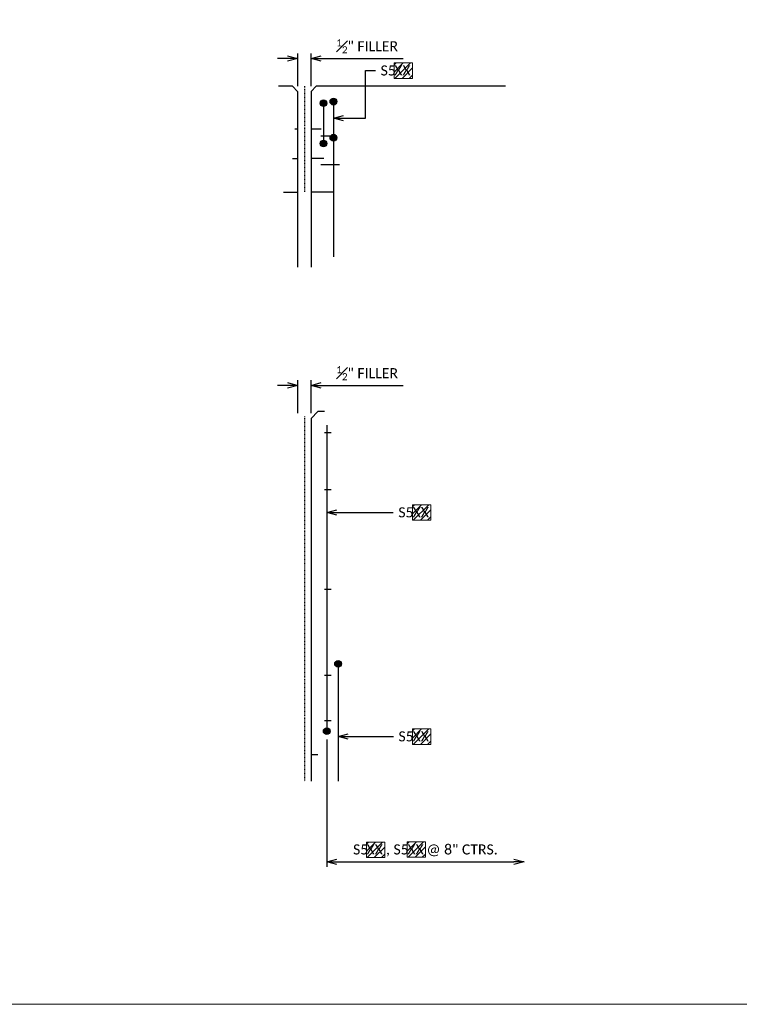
# Model space of a CAD drawing. Extents: x 571 to 2421, y -479 to 489.
# Tile 2 of 9: x 694 to 801, y -477 to -330. Entities that reach past the tile are written whole.
import ezdxf
from ezdxf import colors
from ezdxf.entities.mleader import LeaderData, LeaderLine
from ezdxf.enums import TextEntityAlignment as Align
from ezdxf.math import Vec2, Vec3

# ---------------------------------------------------------------- set-up
doc = ezdxf.new("R2010")
doc.units = 0
doc.header["$MEASUREMENT"] = 0
doc.linetypes.add('Wisdot2', pattern=[0.125, 0.0625, -0.0625])
doc.layers.add('B_ANNO_DESIGN_NOTES', color=1, linetype='Continuous', lineweight=18, true_color=0xff0000)
for name, color, linetype, lineweight in [('B_ANNO_DIM', 7, 'Continuous', 18), ('B_ANNO_TEXT', 7, 'Continuous', 18), ('B_REBAR', 5, 'Continuous', 25)]:
    doc.layers.add(name, color=color, linetype=linetype, lineweight=lineweight)
doc.layers.add('B_ANNO_NOPLOT', color=47, linetype='Continuous', lineweight=18, plot=False)
doc.layers.add('B_CONC', color=7, linetype='Continuous')
doc.layers.add('B_CONC_FILR', color=7, linetype='Continuous')
doc.styles.add('Annotative', font='calibri.ttf', dxfattribs={"height": 0.0625})
doc.styles.get("Standard").update_dxf_attribs({"font": 'calibri.ttf'})
doc.dimstyles.get("Standard").update_dxf_attribs({"dimtxt": 0.0625, "dimasz": 0.0625, "dimexe": 0.03125, "dimexo": 0.03125, "dimgap": 0.03125, "dimtad": 1, "dimdec": 3, "dimzin": 3, "dimdsep": 46, "dimlunit": 4, "dimtxsty": 'Standard', "dimblk": 'OPEN30', "dimcen": 0.03125, "dimaunit": 1, "dimadec": 0, "dimazin": 3, "dimtfac": 0.75, "dimtdec": 3, "dimtofl": 0, "dimtmove": 0, "dimatfit": 3, "dimldrblk": 'OPEN30', "dimfxl": 1, "dimtfill": 1, "dimfrac": 1, "dimtolj": 1, "dimtzin": 0, "dimarcsym": 0})

# ---------------------------------------------------------------- blocks, each defined once
blk = doc.blocks.new('_Open30')
at = {"color": 0, "linetype": 'ByBlock', "lineweight": -2}
for p, q in [((-1, 0.268), (0, 0)), ((0, 0), (-1, -0.268)), ((0, 0), (-1, 0))]:
    blk.add_line(p, q, dxfattribs=at)
blk = doc.blocks.new('*D377')
at = {"layer": 'B_ANNO_DIM', "color": 0, "lineweight": -2, "transparency": 16777216}
for p, q in [((739.74, -437.34), (739.74, -456.26)), ((741.24, -455.51), (767.57, -455.51))]:
    blk.add_line(p, q, dxfattribs=at)
at = {"layer": 'Defpoints', "color": 0, "transparency": 16777216}
for p in [(739.74, -436.59), (769.07, -443.55), (769.07, -455.51)]:
    blk.add_point(p, dxfattribs=at)
at = {"layer": 'B_ANNO_DIM', "color": 0, "lineweight": -2, "transparency": 16777216, "xscale": 1.5, "yscale": 1.5, "zscale": 1.5, "rotation": 180}
blk.add_blockref('_Open30', (739.74, -455.51), dxfattribs=at)
at = {"layer": 'B_ANNO_DIM', "color": 0, "lineweight": -2, "transparency": 16777216, "xscale": 1.5, "yscale": 1.5, "zscale": 1.5}
blk.add_blockref('_Open30', (769.07, -455.51), dxfattribs=at)
at = {"layer": 'B_ANNO_DIM', "color": 0, "transparency": 16777216, "insert": (754.4, -453.83), "char_height": 1.5, "attachment_point": 5, "bg_fill": 3, "box_fill_scale": 1.25, "bg_fill_color": 256, "bg_fill_true_color": 13158600, "bg_fill_transparency": 0}
blk.add_mtext('\\A1;S5     , S5     @ 8" CTRS.', dxfattribs=at)
blk = doc.blocks.new('*D378')
at = {"layer": 'B_ANNO_DIM', "color": 0, "lineweight": -2, "transparency": 16777216}
for p, q in [((733.92, -384.69), (732.42, -384.69)), ((735.42, -388.84), (735.42, -383.94)), ((737.42, -388.84), (737.42, -383.94)), ((738.92, -384.69), (751.08, -384.69))]:
    blk.add_line(p, q, dxfattribs=at)
at = {"layer": 'Defpoints', "color": 0, "transparency": 16777216}
for p in [(737.42, -384.69), (735.42, -389.59), (737.42, -389.59)]:
    blk.add_point(p, dxfattribs=at)
at = {"layer": 'B_ANNO_DIM', "color": 0, "lineweight": -2, "transparency": 16777216, "xscale": 1.5, "yscale": 1.5, "zscale": 1.5}
blk.add_blockref('_Open30', (735.42, -384.69), dxfattribs=at)
at = {"layer": 'B_ANNO_DIM', "color": 0, "lineweight": -2, "transparency": 16777216, "xscale": 1.5, "yscale": 1.5, "zscale": 1.5, "rotation": 180}
blk.add_blockref('_Open30', (737.42, -384.69), dxfattribs=at)
at = {"layer": 'B_ANNO_DIM', "color": 0, "transparency": 16777216, "insert": (745.75, -382.88), "char_height": 1.5, "attachment_point": 5, "bg_fill": 3, "box_fill_scale": 1.25, "bg_fill_color": 256, "bg_fill_true_color": 13158600, "bg_fill_transparency": 0}
blk.add_mtext('\\A1;{\\H0.7x;\\S1#2;}" FILLER ', dxfattribs=at)
blk = doc.blocks.new('*D370')
at = {"layer": 'B_ANNO_DIM', "color": 0, "lineweight": -2, "transparency": 16777216}
for p, q in [((733.92, -336.09), (732.42, -336.09)), ((735.42, -340.23), (735.42, -335.34)), ((737.42, -340.23), (737.42, -335.34)), ((738.92, -336.09), (751.08, -336.09))]:
    blk.add_line(p, q, dxfattribs=at)
at = {"layer": 'Defpoints', "color": 0, "transparency": 16777216}
for p in [(737.42, -336.09), (735.42, -340.98), (737.42, -340.98)]:
    blk.add_point(p, dxfattribs=at)
at = {"layer": 'B_ANNO_DIM', "color": 0, "lineweight": -2, "transparency": 16777216, "xscale": 1.5, "yscale": 1.5, "zscale": 1.5}
blk.add_blockref('_Open30', (735.42, -336.09), dxfattribs=at)
at = {"layer": 'B_ANNO_DIM', "color": 0, "lineweight": -2, "transparency": 16777216, "xscale": 1.5, "yscale": 1.5, "zscale": 1.5, "rotation": 180}
blk.add_blockref('_Open30', (737.42, -336.09), dxfattribs=at)
at = {"layer": 'B_ANNO_DIM', "color": 0, "transparency": 16777216, "insert": (745.75, -334.28), "char_height": 1.5, "attachment_point": 5, "bg_fill": 3, "box_fill_scale": 1.25, "bg_fill_color": 256, "bg_fill_true_color": 13158600, "bg_fill_transparency": 0}
blk.add_mtext('\\A1;{\\H0.7x;\\S1#2;}" FILLER ', dxfattribs=at)
blk = doc.blocks.new('*U169')
at = {"layer": 'B_ANNO_NOPLOT', "flags": 128}
blk.add_lwpolyline([(570.51, -476.7), (570.51, -224.7), (894.44, -224.7), (894.44, -237.85), (948.51, -237.85), (948.51, -436.2), (887.08, -436.2), (887.08, -476.7)], close=True, dxfattribs=at)
at = {"layer": 'B_ANNO_TEXT', "style": 'Annotative'}
for tag, p in [('NUM13', (887.19, -267.61)), ('NUM14', (894.29, -267.61)), ('LN3', (903.6, -267.63))]:
    blk.add_attdef(tag, text='', height=1.5, dxfattribs=at).set_placement(p, align=Align.MIDDLE_CENTER)
blk = doc.blocks.new('*U369')
at = {"layer": 'B_ANNO_DESIGN_NOTES'}
h = blk.add_hatch(dxfattribs=at)
h.set_pattern_fill('ANSI31', color=256, scale=6)
h.set_pattern_definition([(45, (0, 35.901), (-0.5303301, 0.5303301), [])])
h.paths.add_polyline_path([(755.2057, -402.4468), (752.4717, -402.4468), (752.4717, -404.7454), (755.2057, -404.7454)])
at = {"layer": 'B_REBAR'}
h = blk.add_hatch(color=256, dxfattribs=at)
edge = h.paths.add_edge_path()
edge.add_arc((739.2651, -342.7326), 0.5, 0, 360)
h = blk.add_hatch(color=256, dxfattribs=at)
edge = h.paths.add_edge_path()
edge.add_arc((740.7311, -342.5066), 0.5, 0, 360)
h = blk.add_hatch(color=256, dxfattribs=at)
edge = h.paths.add_edge_path()
edge.add_arc((739.2651, -348.7326), 0.5, 0, 360)
h = blk.add_hatch(color=256, dxfattribs=at)
edge = h.paths.add_edge_path()
edge.add_arc((740.7311, -347.8786), 0.5, 0, 360)
h = blk.add_hatch(color=256, dxfattribs=at)
edge = h.paths.add_edge_path()
edge.add_arc((741.42, -426.0903), 0.5, 0, 360)
h = blk.add_hatch(color=256, dxfattribs=at)
edge = h.paths.add_edge_path()
edge.add_arc((739.736, -436.0903), 0.5, 0, 360)
at = {"layer": 'B_ANNO_DESIGN_NOTES'}
blk.add_lwpolyline([(752.4717, -402.4468), (755.2057, -402.4468), (755.2057, -404.7454), (752.4717, -404.7454)], close=True, dxfattribs=at)
at = {"layer": 'B_CONC'}
for p, q in [((734.667, -340.2336), (732.557, -340.2336)), ((734.667, -340.2336), (735.417, -340.9836)), ((734.667, -340.2336), (735.417, -340.9836)), ((735.417, -340.9836), (735.417, -367.1136)), ((735.417, -340.9836), (735.417, -367.1136)), ((738.167, -340.2336), (737.417, -340.9836)), ((737.417, -340.9836), (737.417, -367.1136)), ((766.297, -340.2336), (738.167, -340.2336)), ((735.417, -346.6096), (735.015, -346.6096)), ((738.9247, -346.6096), (737.417, -346.6096)), ((734.646, -350.9856), (735.417, -350.9856)), ((739.2932, -350.9856), (737.417, -350.9856)), ((733.306, -355.9856), (735.417, -355.9856)), ((740.633, -355.9856), (737.417, -355.9856)), ((738.417, -388.5933), (737.417, -389.5933)), ((737.417, -389.5933), (737.417, -443.5453)), ((738.417, -439.5933), (737.417, -439.5933))]:
    blk.add_line(p, q, dxfattribs=at)
at = {"layer": 'B_CONC_FILR', "linetype": 'Wisdot2'}
for p, q in [((736.417, -340.2336), (736.417, -355.9856)), ((736.417, -389.3433), (736.417, -443.5453))]:
    blk.add_line(p, q, dxfattribs=at)
at = {"layer": 'B_REBAR'}
for p, q in [((739.2641, -342.2336), (739.2641, -349.2336)), ((740.7281, -342.0096), (740.7281, -365.5856)), ((740.7281, -347.6416), (738.8756, -347.6416)), ((741.617, -351.9296), (738.8756, -351.9296)), ((739.737, -390.5933), (739.737, -436.5933)), ((740.417, -391.7533), (739.417, -391.7533)), ((740.417, -400.2013), (739.417, -400.2013)), ((740.417, -415.0573), (739.417, -415.0573)), ((741.417, -425.5933), (741.417, -443.5453)), ((740.417, -427.8173), (739.417, -427.8173)), ((740.417, -434.5533), (739.417, -434.5533))]:
    blk.add_line(p, q, dxfattribs=at)
for centre in [(739.2651, -342.7326), (740.7311, -342.5066), (739.2651, -348.7326), (740.7311, -347.8786), (741.42, -426.0903), (739.736, -436.0903)]:
    blk.add_circle(centre, 0.5, dxfattribs=at)
at = {"layer": 'B_ANNO_TEXT', "style": 'Annotative'}
blk.add_attdef('BN5', (752.4993, -404.2955), '', height=1.5, dxfattribs=at)
at = {"layer": 'B_ANNO_DIM'}
ml = blk.add_multileader_mtext('Standard', dxfattribs=at)
ml.set_content('S5', color=256)
ml.set_leader_properties()
ml.set_arrow_properties(name='OPEN30')
ml.build(insert=Vec2(0, 0))
ml.multileader.update_dxf_attribs({"dogleg_length": 0.0625, "arrow_head_size": 1.5, "scale": 24})
ctx = ml.context
ctx.base_point, ctx.scale, ctx.char_height, ctx.arrow_head_size, ctx.landing_gap_size, ctx.plane_origin = Vec3(749.6274, -403.5796), 24, 1.5, 1.5, 0.75, Vec3(740.737, -403.5796)
notes = []
notes.append((ctx, [(0, (1, 1, 0), (747.8324, -403.5796), (1, 0), 1.7951, [(0, [(739.737, -403.5796)], 0, [])])]))
ctx.mtext.insert, ctx.mtext.flow_direction = Vec3(750.3774, -402.8186), 5
for ctx, leaders in notes:
    for number, flags, end, landing, length, lines in leaders:
        leader = LeaderData()
        leader.index, (leader.has_last_leader_line, leader.has_dogleg_vector, leader.attachment_direction) = number, flags
        leader.last_leader_point, leader.dogleg_vector, leader.dogleg_length = Vec3(end), Vec3(landing), length
        for number, points, colour, breaks in lines:
            line = LeaderLine()
            line.index, line.vertices, line.color, line.breaks = number, Vec3.list(points), colors.encode_raw_color(colour), breaks
            leader.lines.append(line)
        ctx.leaders.append(leader)
for base, p1, p2, text, override, picture, middle in [((737.417, -336.085), (735.417, -340.9836), (737.417, -340.9836), '{\\H0.7x;\\S1#2;}" FILLER ', {"dimscale": 24}, '*D370', (745.7507, -334.2751)), ((737.417, -384.6947), (735.417, -389.5933), (737.417, -389.5933), '{\\H0.7x;\\S1#2;}" FILLER ', {"dimscale": 24}, '*D378', (745.7507, -382.8848)), ((769.065, -455.5138), (739.737, -436.5933), (769.065, -443.5453), 'S5     , S5     @ 8" CTRS.', {"dimscale": 24, "dimse2": 1}, '*D377', (754.401, -453.8315))]:
    dim = blk.add_linear_dim(base=base, p1=p1, p2=p2, text=text, dimstyle='Standard', override=override, dxfattribs=at)
    dim.commit()
    dim.dimension.update_dxf_attribs({"geometry": picture, "text_midpoint": middle})
at = {"layer": 'B_ANNO_DESIGN_NOTES'}
h = blk.add_hatch(dxfattribs=at)
h.set_pattern_fill('ANSI31', color=256, scale=6)
h.set_pattern_definition([(45, (-2.7277, 101.5975), (-0.5303301, 0.5303301), [])])
h.paths.add_polyline_path([(752.478, -336.7504), (749.7441, -336.7504), (749.7441, -339.0489), (752.478, -339.0489)])
h = blk.add_hatch(dxfattribs=at)
h.set_pattern_fill('ANSI31', color=256, scale=6)
h.set_pattern_definition([(45, (0, 2.585), (-0.5303301, 0.5303301), [])])
h.paths.add_polyline_path([(755.2057, -435.7629), (752.4717, -435.7629), (752.4717, -438.0614), (755.2057, -438.0614)])
h = blk.add_hatch(dxfattribs=at)
h.set_pattern_fill('ANSI31', color=256, scale=6)
h.set_pattern_definition([(45, (-6.8462, -14.22784), (-0.5303301, 0.5303301), [])])
h.paths.add_polyline_path([(748.3595, -452.5757), (745.6256, -452.5757), (745.6256, -454.8743), (748.3595, -454.8743)])
h = blk.add_hatch(dxfattribs=at)
h.set_pattern_fill('ANSI31', color=256, scale=6)
h.set_pattern_definition([(45, (-0.7713, -14.2072), (-0.5303301, 0.5303301), [])])
h.paths.add_polyline_path([(754.4344, -452.5551), (751.7004, -452.5551), (751.7004, -454.8537), (754.4344, -454.8537)])
for points in [[(749.7441, -336.7504), (752.478, -336.7504), (752.478, -339.0489), (749.7441, -339.0489)], [(752.4717, -435.7629), (755.2057, -435.7629), (755.2057, -438.0614), (752.4717, -438.0614)], [(745.6256, -452.5757), (748.3595, -452.5757), (748.3595, -454.8743), (745.6256, -454.8743)], [(751.7004, -452.5551), (754.4344, -452.5551), (754.4344, -454.8537), (751.7004, -454.8537)]]:
    blk.add_lwpolyline(points, close=True, dxfattribs=at)
at = {"layer": 'B_ANNO_NOPLOT', "flags": 128}
blk.add_lwpolyline([(570.5114, -476.7036), (570.5114, -224.7036), (894.439, -224.7036), (894.439, -237.8485), (948.5114, -237.8485), (948.5114, -436.204), (887.0821, -436.204), (887.0821, -476.7036)], close=True, dxfattribs=at)
at = {"layer": 'B_CONC'}
blk.add_line((739.417, -388.5933), (738.417, -388.5933), dxfattribs=at)
at = {"layer": 'B_ANNO_TEXT', "style": 'Annotative'}
for tag, p in [('BN6', (749.7716, -338.5991)), ('BN4', (752.4993, -437.6116)), ('BN7', (745.6531, -454.4244)), ('BN8', (751.728, -454.4038))]:
    blk.add_attdef(tag, p, '', height=1.5, dxfattribs=at)
at = {"layer": 'B_ANNO_DIM'}
ml = blk.add_multileader_mtext('Standard', dxfattribs=at)
ml.set_content('S5', color=256)
ml.set_leader_properties()
ml.set_arrow_properties(name='OPEN30')
ml.build(insert=Vec2(0, 0))
ml.multileader.update_dxf_attribs({"dogleg_length": 0.0625, "arrow_head_size": 1.5, "scale": 24})
ctx = ml.context
ctx.base_point, ctx.scale, ctx.char_height, ctx.arrow_head_size, ctx.landing_gap_size, ctx.plane_origin = Vec3(746.994, -337.8876), 24, 1.5, 1.5, 0.75, Vec3(740.8391, -344.9585)
notes = []
notes.append((ctx, [(0, (1, 1, 0), (745.494, -337.8876), (1, 0), 1.5, [(0, [(740.7281, -344.9585), (745.494, -344.9585)], 0, [])])]))
ctx.mtext.insert, ctx.mtext.flow_direction = Vec3(747.744, -337.1266), 5
ml = blk.add_multileader_mtext('Standard', dxfattribs=at)
ml.set_content('S5 ', color=256)
ml.set_leader_properties()
ml.set_arrow_properties(name='OPEN30')
ml.build(insert=Vec2(0, 0))
ml.multileader.update_dxf_attribs({"dogleg_length": 0.0625, "arrow_head_size": 1.5, "scale": 24})
ctx = ml.context
ctx.base_point, ctx.scale, ctx.char_height, ctx.arrow_head_size, ctx.landing_gap_size, ctx.plane_origin = Vec3(749.6514, -436.8823), 24, 1.5, 1.5, 0.75, Vec3(742.417, -436.8823)
notes.append((ctx, [(0, (1, 1, 0), (748.1514, -436.8823), (1, 0), 1.5, [(0, [(741.417, -436.8823)], 0, [])])]))
ctx.mtext.insert, ctx.mtext.flow_direction = Vec3(750.4014, -436.1213), 5
for ctx, leaders in notes:
    for number, flags, end, landing, length, lines in leaders:
        leader = LeaderData()
        leader.index, (leader.has_last_leader_line, leader.has_dogleg_vector, leader.attachment_direction) = number, flags
        leader.last_leader_point, leader.dogleg_vector, leader.dogleg_length = Vec3(end), Vec3(landing), length
        for number, points, colour, breaks in lines:
            line = LeaderLine()
            line.index, line.vertices, line.color, line.breaks = number, Vec3.list(points), colors.encode_raw_color(colour), breaks
            leader.lines.append(line)
        ctx.leaders.append(leader)

msp = doc.modelspace()

# ---------------------------------------------------------------- block references
at = {"layer": 'B_ANNO_DESIGN_NOTES'}
msp.add_blockref('*U169', (0, 0), dxfattribs=at)

# ---------------------------------------------------------------- next in the draw order: block references
msp.add_blockref('*U369', (0, 0)).add_auto_attribs({'BN4': 'XX', 'BN5': 'XX', 'BN6': 'XX', 'BN7': 'XX', 'BN8': 'XX'})

doc.saveas('drawing.dxf')
